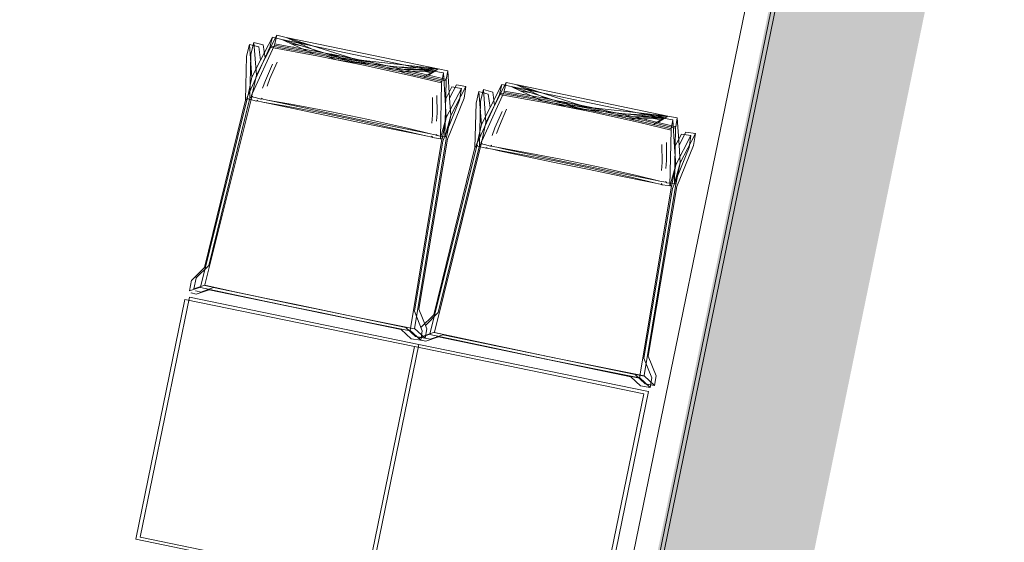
# Model space of a CAD drawing. Header units: millimetres. Extents: x 19047 to 276906, y -533553 to -451719.
# Tile 15 of 36: x 55230 to 57341, y -487146 to -486027. Entities that reach past the tile are written whole.
import ezdxf

# ---------------------------------------------------------------- set-up
doc = ezdxf.new("R2010")
doc.units = ezdxf.units.MM
doc.header["$MEASUREMENT"] = 0
doc.linetypes.add('Przerywana długa', pattern=[1300, 1000, -300])
for name, color, linetype, lineweight in [('0_Nr_pióra__92', 7, 'Continuous', 13), ('PZT - ogródek_Nr_pióra__101', 7, 'Continuous', 5), ('PZT - ogródek_Nr_pióra__161', 7, 'Continuous', 5), ('PZT_Nr_pióra__1', 7, 'Continuous', 13)]:
    doc.layers.add(name, color=color, linetype=linetype, lineweight=lineweight)

# ---------------------------------------------------------------- blocks, each defined once
blk = doc.blocks.new('Dach_1', base_point=(32.7866, -701.2606))
at = {"layer": '0_Nr_pióra__92', "linetype": 'Przerywana długa', "flags": 128}
blk.add_lwpolyline([(34.3901, -705.8786), (35.2354, -701.7636)], dxfattribs=at)

msp = doc.modelspace()

# ---------------------------------------------------------------- hatches: boundary and pattern name
at = {"layer": 'PZT_Nr_pióra__1', "linetype": 'Continuous'}
h = msp.add_hatch(color=256, dxfattribs=at)
h.paths.add_polyline_path([(57321.5, -483641), (70099.7, -486265.9), (68226.8, -495383), (55448.6, -492758.1)])
h.paths.add_polyline_path([(69721.9, -486514.9), (57570.6, -484018.8), (55842.6, -492430.7), (67993.9, -494926.8)], flags=0)
h = msp.add_hatch(color=256, dxfattribs=at)
h.paths.add_polyline_path([(57331.1, -483636.6), (70109.3, -486261.5), (68236.4, -495378.7), (55458.2, -492753.7)])
h.paths.add_polyline_path([(69731.4, -486510.6), (57580.2, -484014.4), (55852.2, -492426.3), (68003.5, -494922.5)], flags=0)

# ---------------------------------------------------------------- linework, layer by layer
at = {"layer": 'PZT - ogródek_Nr_pióra__101', "linetype": 'Continuous'}
for p, q in [((55593.8, -486607.7), (55598.5, -486584.7)), ((55603.3, -486603.3), (55608.1, -486580.3))]:
    msp.add_line(p, q, dxfattribs=at)
at = {"layer": 'PZT - ogródek_Nr_pióra__161', "linetype": 'Continuous'}
for p, q in [((55781.2, -486060), (55756.1, -486109.2)), ((55776.8, -486078.6), (55781.2, -486060)), ((55781.3, -486059.9), (55781.2, -486060)), ((55781.3, -486059.9), (55801.4, -486064.7)), ((55722.7, -486079.7), (55716.3, -486104.7)), ((55722.7, -486079.7), (55742.7, -486084.9)), ((55727.8, -486150.1), (55722.7, -486079.7)), ((55732.3, -486075.3), (55725.9, -486100.3)), ((55732.3, -486075.3), (55752.2, -486080.6)), ((55737.4, -486145.7), (55732.3, -486075.3)), ((55771.7, -486064.3), (55746.5, -486113.5)), ((55752.2, -486080.6), (55756.1, -486109.2)), ((55767.2, -486083), (55771.7, -486064.3)), ((55771.7, -486064.3), (55771.7, -486064.3)), ((55771.7, -486064.3), (55791.8, -486069.1)), ((55776.1, -486081.6), (55776.4, -486080.1)), ((55776.4, -486080.1), (55776.8, -486078.6)), ((55776.8, -486078.6), (55814.7, -486085.2)), ((55776.8, -486078.6), (55811, -486084.7)), ((55791.8, -486069.1), (56117.8, -486136.7)), ((55791.8, -486069.1), (55834.4, -486082.6)), ((55810.9, -486077.8), (55791.8, -486069.1)), ((55801.4, -486064.7), (56127.4, -486132.3)), ((55801.4, -486064.7), (55844, -486078.3)), ((55820.4, -486073.4), (55801.4, -486064.7)), ((55834.4, -486082.6), (55810.9, -486077.8)), ((55858.5, -486099.3), (55810.9, -486077.8)), ((55844, -486078.3), (55820.4, -486073.4)), ((55868.1, -486095), (55820.4, -486073.4)), ((55844, -486078.3), (55942, -486109.4)), ((55719.1, -486190), (55766.5, -486085.9)), ((55725.9, -486100.3), (55723.7, -486194.9)), ((55728.7, -486185.6), (55776.1, -486081.6)), ((55742.7, -486084.9), (55746.5, -486113.5)), ((55766.5, -486085.9), (55766.8, -486084.4)), ((55766.5, -486085.9), (55867, -486104)), ((55766.8, -486084.4), (55767.2, -486083)), ((55767.2, -486083), (55805.1, -486089.5)), ((55767.2, -486083), (55801.4, -486089.1)), ((55776.1, -486081.6), (55876.6, -486099.6)), ((55805.1, -486089.5), (55801.4, -486089.1)), ((55805.1, -486089.5), (55825.2, -486093.3)), ((55805.1, -486089.5), (55806.1, -486089.9)), ((55808, -486090.2), (55805.1, -486089.5)), ((55814.7, -486085.2), (55811, -486084.7)), ((55814.7, -486085.2), (55834.7, -486088.9)), ((55814.7, -486085.2), (55815.7, -486085.5)), ((55817.6, -486085.9), (55814.7, -486085.2)), ((55825.3, -486093.3), (55825.2, -486093.3)), ((55825.5, -486093.3), (55825.3, -486093.3)), ((55825.6, -486093.4), (55825.5, -486093.3)), ((55825.5, -486093.3), (55825.5, -486093.3)), ((55825.8, -486093.4), (55825.6, -486093.4)), ((55868.3, -486101.3), (55825.8, -486093.4)), ((55834.4, -486082.6), (55932.4, -486113.7)), ((55834.9, -486088.9), (55834.7, -486088.9)), ((55835.1, -486089), (55834.9, -486088.9)), ((55835.2, -486089), (55835.1, -486089)), ((55835.1, -486089), (55835.1, -486089)), ((55835.4, -486089), (55835.2, -486089)), ((55877.9, -486096.9), (55835.4, -486089)), ((55849.9, -486097.7), (55858.5, -486099.3)), ((55858.7, -486099.4), (55858.5, -486099.3)), ((55864.1, -486100.4), (55858.7, -486099.4)), ((55859.5, -486093.3), (55868.1, -486095)), ((55864.1, -486100.4), (55888, -486104.9)), ((55871.7, -486101.9), (55864.1, -486100.4)), ((55868.3, -486095), (55868.1, -486095)), ((55873.6, -486096.1), (55868.3, -486095)), ((55868.3, -486101.3), (55871.7, -486101.9)), ((55871.9, -486101.9), (55888, -486104.9)), ((55887, -486104.9), (55871.9, -486101.9)), ((55873.6, -486096.1), (55897.6, -486100.6)), ((55881.3, -486097.6), (55873.6, -486096.1)), ((55876.6, -486099.6), (55919, -486108.1)), ((55877.9, -486096.9), (55881.3, -486097.6)), ((55881.4, -486097.6), (55897.6, -486100.6)), ((55896.6, -486100.5), (55881.4, -486097.6)), ((55896.6, -486100.5), (55898.5, -486100.9)), ((55897.6, -486100.6), (55896.6, -486100.5)), ((55898.5, -486100.9), (55897.6, -486100.6)), ((55897.6, -486100.6), (55916.1, -486104.3)), ((55898.5, -486100.9), (55916.1, -486104.3)), ((55899.3, -486101.2), (55898.5, -486100.9)), ((55899.3, -486101.2), (55922.9, -486105.7)), ((55919, -486108.1), (55899.3, -486101.2)), ((55899.3, -486101.2), (55961, -486113.4)), ((55716.3, -486104.7), (55714.1, -486199.3)), ((55746.5, -486113.5), (55727.8, -486150.1)), ((55756.1, -486109.2), (55737.4, -486145.7)), ((55772.1, -486121.9), (55756.7, -486157.1)), ((55781.7, -486117.5), (55766.3, -486152.7)), ((55867, -486104), (55909.4, -486112.4)), ((55887, -486104.9), (55888.9, -486105.3)), ((55888, -486104.9), (55887, -486104.9)), ((55888.9, -486105.3), (55888, -486104.9)), ((55888, -486104.9), (55906.5, -486108.7)), ((55888.9, -486105.3), (55906.5, -486108.7)), ((55889.7, -486105.5), (55888.9, -486105.3)), ((55889.7, -486105.5), (55913.3, -486110)), ((55909.4, -486112.4), (55889.7, -486105.5)), ((55889.8, -486105.6), (55951.4, -486117.7)), ((55906.5, -486108.7), (55927.1, -486112.7)), ((55906.5, -486108.7), (55951.7, -486117.8)), ((55909.4, -486112.4), (55967.1, -486124)), ((55909.4, -486112.4), (55967, -486121.1)), ((55914.4, -486110.3), (55913.3, -486110)), ((55951.2, -486117.7), (55914.4, -486110.3)), ((55916.1, -486104.3), (55936.7, -486108.3)), ((55916.1, -486104.3), (55961.3, -486113.5)), ((55919, -486108.1), (55976.7, -486119.6)), ((55919, -486108.1), (55976.6, -486116.8)), ((55924, -486105.9), (55922.9, -486105.7)), ((55960.8, -486113.3), (55924, -486105.9)), ((55931, -486113.5), (55927.1, -486112.7)), ((55931, -486113.5), (55932.4, -486113.7)), ((55932.4, -486113.7), (55951.2, -486117.7)), ((55940.6, -486109.1), (55936.7, -486108.3)), ((55940.6, -486109.1), (55942, -486109.4)), ((55942, -486109.4), (55960.8, -486113.3)), ((55951.2, -486117.7), (55951.7, -486117.8)), ((55951.7, -486117.8), (55951.8, -486117.8)), ((55951.8, -486117.8), (55952.2, -486117.9)), ((56067.7, -486131), (55951.8, -486117.8)), ((55952.8, -486118.1), (55952.2, -486117.9)), ((55952.9, -486118.1), (55952.8, -486118.1)), ((55969.6, -486121.5), (55952.9, -486118.1)), ((55954.8, -486118.5), (55952.9, -486118.1)), ((55954.8, -486118.5), (55968.2, -486121.3)), ((55954.8, -486118.5), (55969.6, -486121.5)), ((55967, -486121.1), (55954.8, -486118.5)), ((55960.8, -486113.3), (55961.3, -486113.5)), ((55961.3, -486113.5), (55961.4, -486113.5)), ((55961.4, -486113.5), (55961.8, -486113.6)), ((56077.3, -486126.6), (55961.4, -486113.5)), ((55962.4, -486113.7), (55961.8, -486113.6)), ((55962.5, -486113.7), (55962.4, -486113.7)), ((55979.2, -486117.1), (55962.5, -486113.7)), ((55964.3, -486114.1), (55962.5, -486113.7)), ((55964.3, -486114.1), (55977.8, -486116.9)), ((55964.3, -486114.1), (55979.2, -486117.1)), ((55976.6, -486116.8), (55964.3, -486114.1)), ((55967, -486121.1), (55968.2, -486121.3)), ((55988.9, -486125.7), (55968.2, -486121.3)), ((55968.2, -486121.3), (55970.6, -486121.7)), ((55969.6, -486121.5), (55970.6, -486121.7)), ((55970.6, -486121.7), (55970.4, -486121.8)), ((55970.6, -486121.7), (55988.9, -486125.7)), ((55976.6, -486116.8), (55977.8, -486116.9)), ((55976.7, -486119.6), (56076.4, -486141.7)), ((55998.5, -486121.3), (55977.8, -486116.9)), ((55977.8, -486116.9), (55980.2, -486117.3)), ((55979.2, -486117.1), (55980.2, -486117.3)), ((55980.2, -486117.3), (55980, -486117.4)), ((55980.2, -486117.3), (55998.5, -486121.3)), ((55998.5, -486121.3), (55998.5, -486121.3)), ((55998.5, -486121.3), (56001.8, -486122)), ((56001.8, -486122), (56024.2, -486126.8)), ((56001.8, -486122), (56046.1, -486131.8)), ((55967.1, -486124), (56066.8, -486146)), ((55988.9, -486125.7), (55988.9, -486125.7)), ((55988.9, -486125.7), (55992.2, -486126.4)), ((55992.2, -486126.4), (56014.6, -486131.1)), ((55992.2, -486126.4), (56036.5, -486136.2)), ((56014.6, -486131.1), (56036.5, -486136.2)), ((56087.3, -486135), (56014.6, -486131.1)), ((56024.2, -486126.8), (56046.1, -486131.8)), ((56096.9, -486130.7), (56024.2, -486126.8)), ((56036.7, -486136.2), (56036.5, -486136.2)), ((56037.3, -486136.3), (56036.7, -486136.2)), ((56037.3, -486136.3), (56044.9, -486138)), ((56037.3, -486136.3), (56044.6, -486138)), ((56044.6, -486138), (56044.9, -486138)), ((56044.6, -486138), (56050.4, -486139.3)), ((56044.9, -486138), (56097, -486137.1)), ((56044.9, -486138), (56052.9, -486139.8)), ((56046.3, -486131.8), (56046.1, -486131.8)), ((56046.9, -486132), (56046.3, -486131.8)), ((56046.9, -486132), (56054.5, -486133.6)), ((56046.9, -486132), (56054.2, -486133.6)), ((56050.4, -486139.3), (56050.8, -486139.4)), ((56050.8, -486139.4), (56052.9, -486139.9)), ((56050.8, -486139.4), (56052.9, -486139.8)), ((56053.9, -486140.1), (56052.9, -486139.8)), ((56052.9, -486139.8), (56071, -486144.1)), ((56052.9, -486139.8), (56053.6, -486140.1)), ((56052.9, -486139.9), (56052.9, -486139.9)), ((56053.4, -486140), (56052.9, -486139.9)), ((56054, -486140.2), (56053.9, -486140.1)), ((56054, -486140.2), (56071, -486144.1)), ((56054.2, -486133.6), (56054.5, -486133.6)), ((56054.2, -486133.6), (56060, -486135)), ((56054.5, -486133.6), (56106.6, -486132.7)), ((56054.5, -486133.6), (56062.5, -486135.4)), ((56060, -486135), (56060.4, -486135)), ((56060.4, -486135), (56062.5, -486135.5)), ((56060.4, -486135), (56062.5, -486135.4)), ((56063.5, -486135.8), (56062.5, -486135.4)), ((56062.5, -486135.4), (56080.6, -486139.7)), ((56062.5, -486135.4), (56063.2, -486135.7)), ((56062.5, -486135.5), (56062.5, -486135.5)), ((56063, -486135.6), (56062.5, -486135.5)), ((56063.6, -486135.8), (56063.5, -486135.8)), ((56063.6, -486135.8), (56080.6, -486139.7)), ((56087.3, -486135), (56067.7, -486131)), ((56117.8, -486136.7), (56067.7, -486131)), ((56071.3, -486144.1), (56071, -486144.1)), ((56072, -486144.3), (56071.3, -486144.1)), ((56072.8, -486144.5), (56072, -486144.3)), ((56072.8, -486144.5), (56096.5, -486149.9)), ((56072.8, -486144.5), (56133, -486158.7)), ((56076.4, -486141.7), (56144, -486157.8)), ((56096.9, -486130.7), (56077.3, -486126.6)), ((56127.4, -486132.3), (56077.3, -486126.6)), ((56080.9, -486139.8), (56080.6, -486139.7)), ((56081.6, -486139.9), (56080.9, -486139.8)), ((56082.4, -486140.1), (56081.6, -486139.9)), ((56082.4, -486140.1), (56106.1, -486145.5)), ((56082.4, -486140.1), (56142.6, -486154.4)), ((56117.8, -486136.7), (56087.3, -486135)), ((56112.2, -486140.2), (56096.5, -486149.9)), ((56127.4, -486132.3), (56096.9, -486130.7)), ((56097, -486137.1), (56117.8, -486136.7)), ((56112.2, -486140.2), (56097, -486137.1)), ((56121.8, -486135.8), (56106.1, -486145.5)), ((56106.6, -486132.7), (56127.4, -486132.3)), ((56121.8, -486135.8), (56106.6, -486132.7)), ((56117.8, -486136.7), (56112.2, -486140.2)), ((56117.8, -486136.7), (56138.2, -486140.3)), ((56127.4, -486132.3), (56121.8, -486135.8)), ((56127.4, -486132.3), (56147.8, -486135.9)), ((56138.2, -486140.3), (56134.9, -486159.2)), ((56141.9, -486198.8), (56138.2, -486140.3)), ((56147.8, -486135.9), (56144.5, -486154.8)), ((56151.5, -486194.5), (56147.8, -486135.9)), ((55727.8, -486150.1), (55719.6, -486187.6)), ((55737.4, -486145.7), (55729.2, -486183.2)), ((55756.7, -486157.1), (55750.8, -486173.6)), ((55766.3, -486152.7), (55760.4, -486169.2)), ((56066.8, -486146), (56134.4, -486162.2)), ((56096.5, -486149.9), (56133, -486158.7)), ((56106.1, -486145.5), (56142.6, -486154.4)), ((56134.4, -486162.2), (56131.8, -486280.8)), ((56133, -486158.7), (56133.5, -486158.9)), ((56134.1, -486159), (56133.5, -486158.9)), ((56134.1, -486159), (56134.5, -486159.1)), ((56134.6, -486160.7), (56134.4, -486162.2)), ((56134.9, -486159.2), (56134.5, -486159.1)), ((56134.9, -486159.2), (56134.6, -486160.7)), ((56144, -486157.8), (56141.4, -486276.4)), ((56142.6, -486154.4), (56143.1, -486154.5)), ((56143.7, -486154.6), (56143.1, -486154.5)), ((56143.7, -486154.6), (56144.1, -486154.7)), ((56144.2, -486156.3), (56144, -486157.8)), ((56144.5, -486154.8), (56144.1, -486154.7)), ((56144.5, -486154.8), (56144.2, -486156.3)), ((56263.5, -486165.4), (56238.4, -486214.6)), ((56273.1, -486161), (56248, -486210.2)), ((56259.1, -486184), (56263.5, -486165.4)), ((56263.6, -486165.4), (56263.5, -486165.4)), ((56263.6, -486165.4), (56283.7, -486170.1)), ((56268.7, -486179.7), (56273.1, -486161)), ((56273.1, -486161), (56273.1, -486161)), ((56273.1, -486161), (56293.2, -486165.8)), ((55729.2, -486183.2), (55726.5, -486190.4)), ((55726.5, -486190.4), (55728.7, -486185.6)), ((55727.6, -486190.6), (55728.7, -486185.6)), ((56141.9, -486198.8), (56156.6, -486170.7)), ((56177, -486173.9), (56144.3, -486236.4)), ((56151.5, -486194.5), (56166.2, -486166.4)), ((56186.6, -486169.5), (56153.9, -486232)), ((56156.6, -486170.7), (56177, -486173.9)), ((56166.2, -486166.4), (56186.6, -486169.5)), ((56172.9, -486199.3), (56177, -486173.9)), ((56182.5, -486195), (56186.6, -486169.5)), ((56214.6, -486180.7), (56208.2, -486205.7)), ((56214.6, -486180.7), (56234.5, -486186)), ((56219.7, -486251.1), (56214.6, -486180.7)), ((56224.1, -486176.4), (56217.8, -486201.4)), ((56220.6, -486286.7), (56268, -486182.6)), ((56224.1, -486176.4), (56244.1, -486181.6)), ((56229.3, -486246.7), (56224.1, -486176.4)), ((56234.5, -486186), (56238.4, -486214.6)), ((56244.1, -486181.6), (56248, -486210.2)), ((56258.4, -486187), (56258.7, -486185.5)), ((56258.7, -486185.5), (56259.1, -486184)), ((56259.1, -486184), (56297, -486190.6)), ((56259.1, -486184), (56293.3, -486190.1)), ((56268, -486182.6), (56268.3, -486181.1)), ((56268, -486182.6), (56368.5, -486200.6)), ((56268.3, -486181.1), (56268.7, -486179.7)), ((56268.7, -486179.7), (56306.6, -486186.2)), ((56268.7, -486179.7), (56302.9, -486185.7)), ((56283.7, -486170.1), (56609.7, -486237.7)), ((56283.7, -486170.1), (56326.3, -486183.7)), ((56302.8, -486178.8), (56283.7, -486170.1)), ((56293.2, -486165.8), (56619.3, -486233.4)), ((56293.2, -486165.8), (56335.9, -486179.3)), ((56312.3, -486174.4), (56293.2, -486165.8)), ((56326.3, -486183.7), (56302.8, -486178.8)), ((56350.4, -486200.4), (56302.8, -486178.8)), ((56306.6, -486186.2), (56302.9, -486185.7)), ((56306.6, -486186.2), (56326.6, -486190)), ((56306.6, -486186.2), (56307.6, -486186.6)), ((56309.5, -486186.9), (56306.6, -486186.2)), ((56335.9, -486179.3), (56312.3, -486174.4)), ((56360, -486196), (56312.3, -486174.4)), ((56326.3, -486183.7), (56424.3, -486214.8)), ((56335.9, -486179.3), (56433.9, -486210.4)), ((55717.9, -486196.1), (55617.6, -486599.3)), ((55714.1, -486199.3), (55625.9, -486557.5)), ((55727.4, -486191.7), (55627.2, -486594.9)), ((55723.7, -486194.9), (55635.5, -486553.2)), ((55714.1, -486199.3), (55717.7, -486196.2)), ((55719.6, -486187.6), (55716.9, -486194.8)), ((55716.9, -486194.8), (55719.1, -486190)), ((55717.7, -486196.2), (55716.9, -486194.8)), ((55717.7, -486196.2), (55718, -486195)), ((55717.9, -486196.1), (55717.7, -486196.2)), ((55725, -486197.6), (55717.9, -486196.1)), ((55718, -486195), (55719.1, -486190)), ((55720, -486195.4), (55718, -486195)), ((55723.7, -486194.9), (55727.3, -486191.8)), ((55737.8, -486201), (55725, -486197.6)), ((55727.3, -486191.8), (55726.5, -486190.4)), ((55727.3, -486191.8), (55727.6, -486190.6)), ((55727.4, -486191.7), (55727.3, -486191.8)), ((55734.6, -486193.3), (55727.4, -486191.7)), ((55729.6, -486191.1), (55727.6, -486190.6)), ((55747.4, -486196.6), (55734.6, -486193.3)), ((55738, -486200.4), (55737.7, -486200.7)), ((55737.7, -486200.7), (55737.8, -486201)), ((55737.8, -486201), (55738, -486200.4)), ((55739.3, -486199.7), (55738, -486200.4)), ((55738, -486200.4), (55740.5, -486199.9)), ((55738, -486200.4), (55738.4, -486200.5)), ((55740.4, -486200), (55738.4, -486200.5)), ((55738.4, -486200.5), (55739.2, -486200.7)), ((55739.2, -486200.7), (55751.5, -486203.3)), ((55740.4, -486199), (55739.3, -486199.7)), ((55747.6, -486196), (55747.2, -486196.3)), ((55747.2, -486196.3), (55747.4, -486196.6)), ((55747.4, -486196.6), (55747.6, -486196)), ((55748.8, -486195.3), (55747.6, -486196)), ((55747.6, -486196), (55750.1, -486195.5)), ((55747.6, -486196), (55748, -486196.1)), ((55750, -486195.6), (55748, -486196.1)), ((55748, -486196.1), (55748.8, -486196.3)), ((55750, -486194.7), (55748.8, -486195.3)), ((55748.8, -486196.3), (55761.1, -486198.9)), ((55751.5, -486203.3), (55801.6, -486212)), ((55751.5, -486203.3), (55765.9, -486206.4)), ((55761.1, -486198.9), (55811.2, -486207.6)), ((55761.1, -486198.9), (55775.5, -486202)), ((55765.9, -486206.4), (55830, -486220)), ((55775.5, -486202), (55839.6, -486215.6)), ((55811.2, -486207.6), (55894.8, -486223.6)), ((56114.9, -486193.1), (56115, -486231.3)), ((56124.5, -486188.8), (56124.6, -486227)), ((56137.4, -486287), (56172.9, -486199.3)), ((56144.3, -486236.4), (56141.9, -486198.8)), ((56146.9, -486282.6), (56182.5, -486195)), ((56153.9, -486232), (56151.5, -486194.5)), ((56208.2, -486205.7), (56206, -486300.3)), ((56211, -486291), (56258.4, -486187)), ((56217.8, -486201.4), (56215.6, -486296)), ((56258.4, -486187), (56358.9, -486205)), ((56297, -486190.6), (56293.3, -486190.1)), ((56297, -486190.6), (56317, -486194.3)), ((56297, -486190.6), (56298, -486190.9)), ((56299.9, -486191.3), (56297, -486190.6)), ((56317.2, -486194.3), (56317, -486194.3)), ((56317.4, -486194.4), (56317.2, -486194.3)), ((56317.5, -486194.4), (56317.4, -486194.4)), ((56317.4, -486194.4), (56317.4, -486194.4)), ((56317.7, -486194.4), (56317.5, -486194.4)), ((56360.2, -486202.3), (56317.7, -486194.4)), ((56326.7, -486190), (56326.6, -486190)), ((56327, -486190), (56326.8, -486190)), ((56327.1, -486190), (56327, -486190)), ((56327, -486190), (56327, -486190)), ((56327.3, -486190.1), (56327.1, -486190)), ((56369.8, -486198), (56327.3, -486190.1)), ((56341.8, -486198.7), (56350.4, -486200.4)), ((56350.6, -486200.4), (56350.4, -486200.4)), ((56356, -486201.5), (56350.6, -486200.4)), ((56351.4, -486194.4), (56360, -486196)), ((56356, -486201.5), (56379.9, -486206)), ((56363.6, -486203), (56356, -486201.5)), ((56358.9, -486205), (56401.3, -486213.5)), ((56360.2, -486196.1), (56360, -486196)), ((56365.5, -486197.1), (56360.2, -486196.1)), ((56360.2, -486202.3), (56363.6, -486203)), ((56363.8, -486203), (56379.9, -486206)), ((56378.9, -486205.9), (56363.8, -486203)), ((56365.5, -486197.1), (56389.5, -486201.6)), ((56373.2, -486198.6), (56365.5, -486197.1)), ((56368.5, -486200.6), (56410.9, -486209.1)), ((56369.8, -486198), (56373.2, -486198.6)), ((56373.3, -486198.6), (56389.5, -486201.6)), ((56388.5, -486201.6), (56373.3, -486198.6)), ((56378.9, -486205.9), (56380.8, -486206.3)), ((56379.9, -486206), (56378.9, -486205.9)), ((56380.8, -486206.3), (56379.9, -486206)), ((56379.9, -486206), (56398.4, -486209.7)), ((56380.8, -486206.3), (56398.4, -486209.7)), ((56381.6, -486206.6), (56380.8, -486206.3)), ((56381.6, -486206.6), (56405.2, -486211.1)), ((56401.3, -486213.5), (56381.6, -486206.6)), ((56381.6, -486206.6), (56443.3, -486218.8)), ((56388.5, -486201.6), (56390.4, -486201.9)), ((56389.5, -486201.6), (56388.5, -486201.6)), ((56390.4, -486201.9), (56389.5, -486201.6)), ((56389.5, -486201.6), (56408, -486205.4)), ((56390.4, -486201.9), (56408, -486205.4)), ((56391.2, -486202.2), (56390.4, -486201.9)), ((56391.2, -486202.2), (56414.7, -486206.7)), ((56410.9, -486209.1), (56391.2, -486202.2)), ((56391.2, -486202.2), (56452.8, -486214.4)), ((56408, -486205.4), (56428.6, -486209.4)), ((56408, -486205.4), (56453.2, -486214.5)), ((56415.9, -486207), (56414.7, -486206.7)), ((56452.7, -486214.4), (56415.9, -486207)), ((55801.6, -486212), (55885.2, -486227.9)), ((55830, -486220), (55894.2, -486233.4)), ((55839.6, -486215.6), (55903.8, -486229.1)), ((55885.2, -486227.9), (55968.5, -486245.2)), ((55894.8, -486223.6), (55978.1, -486240.8)), ((56123.3, -486244), (56124.6, -486227)), ((56238.4, -486214.6), (56219.7, -486251.1)), ((56248, -486210.2), (56229.3, -486246.7)), ((56264, -486223), (56248.6, -486258.1)), ((56273.6, -486218.6), (56258.2, -486253.8)), ((56398.4, -486209.7), (56419, -486213.8)), ((56398.4, -486209.7), (56443.6, -486218.9)), ((56401.3, -486213.5), (56459, -486225)), ((56401.3, -486213.5), (56458.9, -486222.2)), ((56406.3, -486211.3), (56405.2, -486211.1)), ((56443.1, -486218.8), (56406.3, -486211.3)), ((56410.9, -486209.1), (56468.6, -486220.7)), ((56410.9, -486209.1), (56468.5, -486217.8)), ((56422.9, -486214.5), (56419, -486213.8)), ((56422.9, -486214.5), (56424.3, -486214.8)), ((56424.3, -486214.8), (56443.1, -486218.8)), ((56432.5, -486210.1), (56428.6, -486209.4)), ((56432.5, -486210.1), (56433.9, -486210.4)), ((56433.9, -486210.4), (56452.7, -486214.4)), ((56443.1, -486218.8), (56443.6, -486218.9)), ((56443.6, -486218.9), (56443.7, -486218.9)), ((56443.7, -486218.9), (56444.1, -486219)), ((56559.6, -486232), (56443.7, -486218.9)), ((56444.7, -486219.1), (56444.1, -486219)), ((56444.8, -486219.1), (56444.7, -486219.1)), ((56461.5, -486222.5), (56444.8, -486219.1)), ((56446.6, -486219.5), (56444.8, -486219.1)), ((56446.6, -486219.5), (56460.1, -486222.4)), ((56446.6, -486219.5), (56461.5, -486222.5)), ((56458.9, -486222.2), (56446.6, -486219.5)), ((56452.7, -486214.4), (56453.2, -486214.5)), ((56453.2, -486214.5), (56453.2, -486214.5)), ((56453.2, -486214.5), (56453.7, -486214.6)), ((56569.2, -486227.7), (56453.2, -486214.5)), ((56454.3, -486214.7), (56453.7, -486214.6)), ((56454.4, -486214.7), (56454.3, -486214.7)), ((56471.1, -486218.1), (56454.4, -486214.7)), ((56456.2, -486215.1), (56454.4, -486214.7)), ((56456.2, -486215.1), (56469.7, -486218)), ((56456.2, -486215.1), (56471.1, -486218.1)), ((56468.5, -486217.8), (56456.2, -486215.1)), ((56458.9, -486222.2), (56460.1, -486222.4)), ((56459, -486225), (56558.7, -486247.1)), ((56480.8, -486226.7), (56460.1, -486222.4)), ((56460.1, -486222.4), (56462.5, -486222.7)), ((56461.5, -486222.5), (56462.5, -486222.7)), ((56462.5, -486222.7), (56462.3, -486222.8)), ((56462.5, -486222.7), (56480.8, -486226.7)), ((56468.5, -486217.8), (56469.7, -486218)), ((56468.6, -486220.7), (56568.3, -486242.7)), ((56490.4, -486222.4), (56469.7, -486218)), ((56469.7, -486218), (56472.1, -486218.3)), ((56471.1, -486218.1), (56472.1, -486218.3)), ((56472.1, -486218.3), (56471.9, -486218.5)), ((56472.1, -486218.3), (56490.4, -486222.4)), ((56480.8, -486226.7), (56480.8, -486226.7)), ((56480.8, -486226.7), (56484.1, -486227.4)), ((56484.1, -486227.4), (56506.5, -486232.2)), ((56484.1, -486227.4), (56528.4, -486237.2)), ((56490.4, -486222.4), (56490.4, -486222.4)), ((56490.4, -486222.4), (56493.7, -486223.1)), ((56493.7, -486223.1), (56516.1, -486227.8)), ((56493.7, -486223.1), (56538, -486232.8)), ((56516.1, -486227.8), (56538, -486232.8)), ((56588.7, -486231.7), (56516.1, -486227.8)), ((56588.7, -486231.7), (56569.2, -486227.7)), ((56619.3, -486233.4), (56569.2, -486227.7)), ((55894.2, -486233.4), (55958.5, -486246.7)), ((55903.8, -486229.1), (55968.1, -486242.4)), ((55958.5, -486246.7), (56022.8, -486259.9)), ((55968.1, -486242.4), (56032.4, -486255.6)), ((55968.5, -486245.2), (56051.5, -486263.8)), ((55978.1, -486240.8), (56061.1, -486259.4)), ((56113.7, -486248.4), (56115, -486231.3)), ((56132.3, -486280.4), (56144.3, -486236.4)), ((56135.3, -486282.7), (56144.3, -486236.4)), ((56141.9, -486276), (56153.9, -486232)), ((56144.9, -486278.4), (56153.9, -486232)), ((56229.3, -486246.7), (56221.1, -486284.3)), ((56506.5, -486232.2), (56528.4, -486237.2)), ((56579.2, -486236.1), (56506.5, -486232.2)), ((56528.6, -486237.2), (56528.4, -486237.2)), ((56529.2, -486237.4), (56528.6, -486237.2)), ((56529.2, -486237.4), (56536.8, -486239)), ((56529.2, -486237.4), (56536.5, -486239)), ((56536.5, -486239), (56536.8, -486239)), ((56536.5, -486239), (56542.3, -486240.4)), ((56536.8, -486239), (56588.9, -486238.1)), ((56536.8, -486239), (56544.8, -486240.8)), ((56538.2, -486232.9), (56538, -486232.8)), ((56538.7, -486233), (56538.2, -486232.9)), ((56538.7, -486233), (56546.4, -486234.7)), ((56538.7, -486233), (56546.1, -486234.7)), ((56542.3, -486240.4), (56542.7, -486240.4)), ((56542.7, -486240.4), (56544.8, -486240.9)), ((56542.7, -486240.4), (56544.8, -486240.8)), ((56545.8, -486241.2), (56544.8, -486240.8)), ((56544.8, -486240.8), (56562.9, -486245.1)), ((56544.8, -486240.8), (56545.5, -486241.1)), ((56544.8, -486240.9), (56544.8, -486240.9)), ((56545.3, -486241.1), (56544.8, -486240.9)), ((56545.9, -486241.2), (56545.8, -486241.2)), ((56545.9, -486241.2), (56562.9, -486245.1)), ((56546.1, -486234.7), (56546.4, -486234.7)), ((56546.1, -486234.7), (56551.9, -486236)), ((56546.4, -486234.7), (56598.5, -486233.7)), ((56546.4, -486234.7), (56554.4, -486236.4)), ((56551.9, -486236), (56552.3, -486236.1)), ((56552.3, -486236.1), (56554.3, -486236.6)), ((56552.3, -486236.1), (56554.4, -486236.4)), ((56554.4, -486236.6), (56554.3, -486236.6)), ((56555.4, -486236.8), (56554.4, -486236.4)), ((56554.4, -486236.4), (56572.5, -486240.7)), ((56554.4, -486236.4), (56555.1, -486236.7)), ((56554.9, -486236.7), (56554.4, -486236.6)), ((56555.4, -486236.8), (56555.4, -486236.8)), ((56555.4, -486236.8), (56572.5, -486240.7)), ((56558.7, -486247.1), (56626.3, -486263.2)), ((56579.2, -486236.1), (56559.6, -486232)), ((56609.7, -486237.7), (56559.6, -486232)), ((56563.2, -486245.2), (56562.9, -486245.1)), ((56563.9, -486245.3), (56563.2, -486245.2)), ((56564.7, -486245.5), (56563.9, -486245.3)), ((56564.7, -486245.5), (56588.4, -486250.9)), ((56564.7, -486245.5), (56624.9, -486259.8)), ((56568.3, -486242.7), (56635.8, -486258.8)), ((56572.8, -486240.8), (56572.5, -486240.7)), ((56573.5, -486241), (56572.8, -486240.8)), ((56574.3, -486241.1), (56573.5, -486241)), ((56574.3, -486241.1), (56598, -486246.6)), ((56574.3, -486241.1), (56634.5, -486255.4)), ((56609.7, -486237.7), (56579.2, -486236.1)), ((56604.1, -486241.2), (56588.4, -486250.9)), ((56619.3, -486233.4), (56588.7, -486231.7)), ((56588.9, -486238.1), (56609.7, -486237.7)), ((56604.1, -486241.2), (56588.9, -486238.1)), ((56613.6, -486236.9), (56598, -486246.6)), ((56598, -486246.6), (56634.5, -486255.4)), ((56598.5, -486233.7), (56619.3, -486233.4)), ((56613.6, -486236.9), (56598.5, -486233.7)), ((56609.7, -486237.7), (56604.1, -486241.2)), ((56609.7, -486237.7), (56630.1, -486241.3)), ((56619.3, -486233.4), (56613.6, -486236.9)), ((56619.3, -486233.4), (56639.7, -486237)), ((56630.1, -486241.3), (56626.8, -486260.2)), ((56633.8, -486299.9), (56630.1, -486241.3)), ((56639.7, -486237), (56636.4, -486255.9)), ((56643.4, -486295.5), (56639.7, -486237)), ((56022.8, -486259.9), (56087.1, -486272.9)), ((56032.4, -486255.6), (56096.6, -486268.6)), ((56051.5, -486263.8), (56101, -486275.7)), ((56061.1, -486259.4), (56110.6, -486271.4)), ((56096.6, -486268.6), (56110.6, -486271.4)), ((56219.7, -486251.1), (56211.5, -486288.6)), ((56248.6, -486258.1), (56242.7, -486274.7)), ((56258.2, -486253.8), (56252.2, -486270.3)), ((56588.4, -486250.9), (56624.9, -486259.8)), ((56626.3, -486263.2), (56623.7, -486381.8)), ((56624.9, -486259.8), (56625.4, -486259.9)), ((56626, -486260), (56625.4, -486259.9)), ((56626, -486260), (56626.4, -486260.1)), ((56626.5, -486261.7), (56626.3, -486263.2)), ((56626.8, -486260.2), (56626.4, -486260.1)), ((56626.8, -486260.2), (56626.5, -486261.7)), ((56635.8, -486258.8), (56633.3, -486377.5)), ((56634.5, -486255.4), (56635, -486255.5)), ((56635.6, -486255.7), (56635, -486255.5)), ((56635.6, -486255.7), (56635.9, -486255.8)), ((56636.1, -486257.4), (56635.8, -486258.8)), ((56636.4, -486255.9), (56635.9, -486255.8)), ((56636.4, -486255.9), (56636.1, -486257.4)), ((56643.4, -486295.5), (56658.1, -486267.4)), ((56678.5, -486270.5), (56645.8, -486333.1)), ((56658.1, -486267.4), (56678.5, -486270.5)), ((56674.4, -486296), (56678.5, -486270.5)), ((56135.2, -486282.6), (56066.9, -486692.4)), ((56076, -486650.8), (56137.4, -486287)), ((56144.8, -486278.2), (56076.5, -486688.1)), ((56085.5, -486646.5), (56146.9, -486282.6)), ((56087.1, -486272.9), (56101, -486275.7)), ((56101, -486275.7), (56113.9, -486278.3)), ((56110.6, -486271.4), (56123.5, -486274)), ((56113.9, -486278.3), (56112.5, -486277.1)), ((56113, -486276.3), (56114, -486277.4)), ((56113.9, -486278.3), (56115, -486278.6)), ((56114, -486277.4), (56115, -486278.6)), ((56115, -486278.9), (56114.9, -486279.2)), ((56128, -486281.2), (56114.9, -486279.2)), ((56115.2, -486278.9), (56115, -486278.6)), ((56115, -486278.6), (56115, -486278.9)), ((56123.5, -486274), (56122.1, -486272.7)), ((56122.6, -486271.9), (56123.6, -486273)), ((56123.5, -486274), (56124.6, -486274.2)), ((56123.6, -486273), (56124.6, -486274.2)), ((56124.6, -486274.5), (56124.5, -486274.8)), ((56137.6, -486276.8), (56124.5, -486274.8)), ((56124.8, -486274.6), (56124.6, -486274.2)), ((56124.6, -486274.2), (56124.6, -486274.5)), ((56135.1, -486282.6), (56128, -486281.2)), ((56132.3, -486280.4), (56135.1, -486282.6)), ((56135.2, -486282.6), (56135.1, -486282.6)), ((56135.3, -486282.7), (56135.2, -486282.6)), ((56144.6, -486278.2), (56137.6, -486276.8)), ((56141.9, -486276), (56144.6, -486278.2)), ((56144.8, -486278.2), (56144.6, -486278.2)), ((56144.9, -486278.4), (56144.8, -486278.2)), ((56211.5, -486288.6), (56208.8, -486295.8)), ((56208.8, -486295.8), (56211, -486291)), ((56209.9, -486296.1), (56211, -486291)), ((56221.1, -486284.3), (56218.4, -486291.5)), ((56218.4, -486291.5), (56220.6, -486286.7)), ((56219.2, -486292.9), (56218.4, -486291.5)), ((56219.2, -486292.9), (56219.5, -486291.7)), ((56219.5, -486291.7), (56220.6, -486286.7)), ((56221.5, -486292.1), (56219.5, -486291.7)), ((56616.4, -486289.8), (56616.5, -486328)), ((56633.8, -486299.9), (56648.5, -486271.8)), ((56668.9, -486274.9), (56636.2, -486337.4)), ((56648.5, -486271.8), (56668.9, -486274.9)), ((56664.8, -486300.4), (56668.9, -486274.9)), ((56209.7, -486297.1), (56109.5, -486700.3)), ((56206, -486300.3), (56117.8, -486658.6)), ((56219.3, -486292.8), (56119.1, -486696)), ((56215.6, -486296), (56127.3, -486654.2)), ((56206, -486300.3), (56209.6, -486297.2)), ((56209.6, -486297.2), (56208.8, -486295.8)), ((56209.6, -486297.2), (56209.9, -486296.1)), ((56209.7, -486297.1), (56209.6, -486297.2)), ((56216.9, -486298.7), (56209.7, -486297.1)), ((56211.9, -486296.5), (56209.9, -486296.1)), ((56215.6, -486296), (56219.2, -486292.9)), ((56229.7, -486302), (56216.9, -486298.7)), ((56219.3, -486292.8), (56219.2, -486292.9)), ((56226.5, -486294.3), (56219.3, -486292.8)), ((56239.3, -486297.7), (56226.5, -486294.3)), ((56229.9, -486301.4), (56229.5, -486301.7)), ((56229.5, -486301.7), (56229.7, -486302)), ((56229.7, -486302), (56229.9, -486301.4)), ((56231.1, -486300.7), (56229.9, -486301.4)), ((56229.9, -486301.4), (56232.4, -486301)), ((56229.9, -486301.4), (56230.3, -486301.5)), ((56232.3, -486301), (56230.3, -486301.5)), ((56230.3, -486301.5), (56231.1, -486301.7)), ((56232.3, -486300.1), (56231.1, -486300.7)), ((56231.1, -486301.7), (56243.4, -486304.3)), ((56239.4, -486297.1), (56239.1, -486297.4)), ((56239.1, -486297.4), (56239.3, -486297.7)), ((56239.3, -486297.7), (56239.4, -486297.1)), ((56240.7, -486296.4), (56239.4, -486297.1)), ((56239.4, -486297.1), (56242, -486296.6)), ((56239.4, -486297.1), (56239.9, -486297.2)), ((56241.9, -486296.7), (56239.9, -486297.2)), ((56239.9, -486297.2), (56240.7, -486297.3)), ((56241.9, -486295.7), (56240.7, -486296.4)), ((56240.7, -486297.3), (56253, -486300)), ((56243.4, -486304.3), (56293.5, -486313.1)), ((56243.4, -486304.3), (56257.8, -486307.4)), ((56253, -486300), (56303.1, -486308.7)), ((56253, -486300), (56267.3, -486303)), ((56257.8, -486307.4), (56321.9, -486321)), ((56267.3, -486303), (56331.5, -486316.6)), ((56293.5, -486313.1), (56377.1, -486329)), ((56303.1, -486308.7), (56386.7, -486324.6)), ((56606.8, -486294.2), (56606.9, -486332.4)), ((56629.3, -486388), (56664.8, -486300.4)), ((56636.2, -486337.4), (56633.8, -486299.9)), ((56638.8, -486383.7), (56674.4, -486296)), ((56645.8, -486333.1), (56643.4, -486295.5)), ((56321.9, -486321), (56386.1, -486334.5)), ((56331.5, -486316.6), (56395.7, -486330.1)), ((56377.1, -486329), (56460.4, -486346.2)), ((56386.7, -486324.6), (56470, -486341.9)), ((56395.7, -486330.1), (56460, -486343.4)), ((56605.6, -486349.4), (56606.9, -486332.4)), ((56615.2, -486345.1), (56616.5, -486328)), ((56633.8, -486377.1), (56645.8, -486333.1)), ((56636.7, -486379.4), (56645.8, -486333.1)), ((56386.1, -486334.5), (56450.4, -486347.8)), ((56450.4, -486347.8), (56514.7, -486361)), ((56460, -486343.4), (56524.3, -486356.6)), ((56460.4, -486346.2), (56543.4, -486364.8)), ((56470, -486341.9), (56553, -486360.5)), ((56624.2, -486381.4), (56636.2, -486337.4)), ((56627.2, -486383.8), (56636.2, -486337.4)), ((56514.7, -486361), (56578.9, -486374)), ((56524.3, -486356.6), (56588.5, -486369.6)), ((56543.4, -486364.8), (56592.9, -486376.8)), ((56553, -486360.5), (56602.5, -486372.4)), ((56578.9, -486374), (56592.9, -486376.8)), ((56588.5, -486369.6), (56602.5, -486372.4)), ((56602.5, -486372.4), (56615.4, -486375)), ((56615.4, -486375), (56614, -486373.8)), ((56614.5, -486373), (56615.4, -486374)), ((56615.4, -486374), (56616.5, -486375.2)), ((56615.4, -486375), (56616.5, -486375.2)), ((56616.5, -486375.6), (56616.4, -486375.8)), ((56629.5, -486377.8), (56616.4, -486375.8)), ((56616.7, -486375.6), (56616.5, -486375.2)), ((56616.5, -486375.2), (56616.5, -486375.6)), ((56627.1, -486383.6), (56558.8, -486793.5)), ((56567.8, -486751.9), (56629.3, -486388)), ((56636.7, -486379.3), (56568.4, -486789.1)), ((56577.4, -486747.5), (56638.8, -486383.7)), ((56592.9, -486376.8), (56605.8, -486379.4)), ((56605.8, -486379.4), (56604.4, -486378.2)), ((56604.9, -486377.4), (56605.9, -486378.4)), ((56605.8, -486379.4), (56606.9, -486379.6)), ((56605.9, -486378.4), (56606.9, -486379.6)), ((56606.9, -486379.9), (56606.8, -486380.2)), ((56619.9, -486382.2), (56606.8, -486380.2)), ((56607.1, -486380), (56606.9, -486379.6)), ((56606.9, -486379.6), (56606.9, -486379.9)), ((56626.9, -486383.6), (56619.9, -486382.2)), ((56624.2, -486381.4), (56626.9, -486383.6)), ((56627.1, -486383.6), (56626.9, -486383.6)), ((56627.2, -486383.8), (56627.1, -486383.6)), ((56636.5, -486379.2), (56629.5, -486377.8)), ((56633.8, -486377.1), (56636.5, -486379.2)), ((56636.7, -486379.3), (56636.5, -486379.2)), ((56636.7, -486379.4), (56636.7, -486379.3)), ((55625.9, -486557.5), (55598.2, -486585)), ((55635.5, -486553.2), (55607.8, -486580.6)), ((55617.4, -486599.4), (55593.8, -486607.7)), ((55627, -486595), (55603.3, -486603.3)), ((55607.3, -486607.9), (55607.4, -486607.5)), ((55607.4, -486607.5), (55618.1, -486610.2)), ((55635.9, -486605), (55608.6, -486614.5)), ((55617.3, -486600.2), (55617.4, -486599.4)), ((55617.5, -486600), (55617.3, -486600.2)), ((55681.3, -486613.9), (55617.3, -486600.2)), ((55617.5, -486600), (55617.6, -486599.3)), ((55681.5, -486613.7), (55617.5, -486600)), ((55645.5, -486600.6), (55618.1, -486610.2)), ((55626.9, -486595.8), (55627, -486595)), ((55627.1, -486595.6), (55626.9, -486595.8)), ((55690.9, -486609.5), (55626.9, -486595.8)), ((55627.1, -486595.6), (55627.2, -486594.9)), ((55691, -486609.3), (55627.1, -486595.6)), ((56047.9, -486690.4), (55635.9, -486605)), ((56057.5, -486686), (55645.5, -486600.6)), ((55478.8, -487139.4), (55584.3, -486625.7)), ((55488.4, -487135.1), (55593.9, -486621.3)), ((56076.2, -486726.8), (55584.3, -486625.7)), ((56085.8, -486722.4), (55593.9, -486621.3)), ((55597.7, -486612.3), (55597.8, -486611.8)), ((55597.8, -486611.8), (55608.6, -486614.5)), ((55745.5, -486627.5), (55681.3, -486613.9)), ((55745.6, -486627.3), (55681.5, -486613.7)), ((55755.1, -486623.1), (55690.9, -486609.5)), ((55755.2, -486622.9), (55691, -486609.3)), ((55809.7, -486640.9), (55745.5, -486627.5)), ((55809.8, -486640.7), (55745.6, -486627.3)), ((55819.3, -486636.6), (55755.1, -486623.1)), ((55819.4, -486636.3), (55755.2, -486622.9)), ((55874.1, -486654.3), (55809.7, -486640.9)), ((55874.1, -486654), (55809.8, -486640.7)), ((55883.7, -486649.9), (55819.3, -486636.6)), ((55883.7, -486649.7), (55819.4, -486636.3)), ((55948, -486662.8), (55883.7, -486649.7)), ((55948, -486663.1), (55883.7, -486649.9)), ((56092.9, -486693), (56076, -486650.8)), ((56102.5, -486688.6), (56085.5, -486646.5)), ((55938.4, -486667.2), (55874.1, -486654)), ((55938.4, -486667.5), (55874.1, -486654.3)), ((56002.6, -486680.2), (55938.4, -486667.2)), ((56002.7, -486680.5), (55938.4, -486667.5)), ((56012.2, -486675.9), (55948, -486662.8)), ((56012.3, -486676.1), (55948, -486663.1)), ((56117.8, -486658.6), (56090.1, -486686)), ((56127.3, -486654.2), (56099.7, -486681.6)), ((56066.8, -486693.1), (56002.6, -486680.2)), ((56066.9, -486693.3), (56002.7, -486680.5)), ((56076.4, -486688.7), (56012.2, -486675.9)), ((56076.5, -486689), (56012.3, -486676.1)), ((56069.2, -486710), (56047.9, -486690.4)), ((56078.8, -486705.6), (56057.5, -486686)), ((56066.9, -486692.4), (56066.8, -486693.1)), ((56066.8, -486693.1), (56066.9, -486693.3)), ((56067.1, -486692.6), (56066.9, -486693.3)), ((56089.6, -486713.3), (56067.1, -486692.6)), ((56076.5, -486688.1), (56076.4, -486688.7)), ((56076.4, -486688.7), (56076.5, -486689)), ((56076.7, -486688.2), (56076.5, -486689)), ((56099.2, -486709), (56076.7, -486688.2)), ((56089.6, -486713.3), (56092.9, -486693)), ((56099.2, -486709), (56102.5, -486688.6)), ((56069.2, -486710), (56089.6, -486713.3)), ((56078.8, -486705.6), (56099.2, -486709)), ((56109.3, -486700.4), (56085.6, -486708.7)), ((56089.6, -486713.3), (56089.7, -486712.9)), ((56089.7, -486712.9), (56100.4, -486715.6)), ((56118.9, -486696), (56095.2, -486704.3)), ((56099.2, -486708.5), (56110, -486711.2)), ((56099.2, -486709), (56099.2, -486708.5)), ((56127.8, -486706), (56100.4, -486715.6)), ((56109.2, -486701.2), (56109.3, -486700.4)), ((56109.4, -486701), (56109.2, -486701.2)), ((56173.2, -486714.9), (56109.2, -486701.2)), ((56109.4, -486701), (56109.5, -486700.3)), ((56173.4, -486714.7), (56109.4, -486701)), ((56137.3, -486701.6), (56110, -486711.2)), ((56118.8, -486696.8), (56118.9, -486696)), ((56119, -486696.6), (56118.8, -486696.8)), ((56182.8, -486710.6), (56118.8, -486696.8)), ((56119, -486696.6), (56119.1, -486696)), ((56182.9, -486710.3), (56119, -486696.6)), ((56539.8, -486791.4), (56127.8, -486706)), ((56549.4, -486787), (56137.3, -486701.6)), ((56246.9, -486724.2), (56182.8, -486710.6)), ((56247.1, -486723.9), (56182.9, -486710.3)), ((55970.7, -487240.5), (56076.2, -486726.8)), ((55970.7, -487240.5), (56076.2, -486726.8)), ((55980.2, -487236.1), (56085.8, -486722.4)), ((55980.2, -487236.1), (56085.8, -486722.4)), ((56568.1, -486827.8), (56076.2, -486726.8)), ((56577.7, -486823.4), (56085.8, -486722.4)), ((56237.4, -486728.5), (56173.2, -486714.9)), ((56237.5, -486728.3), (56173.4, -486714.7)), ((56301.6, -486742), (56237.4, -486728.5)), ((56301.7, -486741.8), (56237.5, -486728.3)), ((56311.2, -486737.6), (56246.9, -486724.2)), ((56311.3, -486737.4), (56247.1, -486723.9)), ((56366, -486755.3), (56301.6, -486742)), ((56366, -486755.1), (56301.7, -486741.8)), ((56375.6, -486751), (56311.2, -486737.6)), ((56375.6, -486750.7), (56311.3, -486737.4)), ((56430.3, -486768.3), (56366, -486755.1)), ((56430.3, -486768.5), (56366, -486755.3)), ((56439.9, -486763.9), (56375.6, -486750.7)), ((56439.9, -486764.1), (56375.6, -486751)), ((56584.8, -486794), (56567.8, -486751.9)), ((56594.4, -486789.7), (56577.4, -486747.5)), ((56494.5, -486781.3), (56430.3, -486768.3)), ((56494.6, -486781.5), (56430.3, -486768.5)), ((56504.1, -486776.9), (56439.9, -486763.9)), ((56504.2, -486777.2), (56439.9, -486764.1)), ((56568.3, -486789.8), (56504.1, -486776.9)), ((56568.4, -486790), (56504.2, -486777.2)), ((56558.7, -486794.1), (56494.5, -486781.3)), ((56558.8, -486794.4), (56494.6, -486781.5)), ((56561.1, -486811), (56539.8, -486791.4)), ((56570.7, -486806.7), (56549.4, -486787)), ((56558.8, -486793.5), (56558.7, -486794.1)), ((56558.7, -486794.1), (56558.8, -486794.4)), ((56559, -486793.6), (56558.8, -486794.4)), ((56581.5, -486814.4), (56559, -486793.6)), ((56568.4, -486789.1), (56568.3, -486789.8)), ((56568.3, -486789.8), (56568.4, -486790)), ((56568.5, -486789.2), (56568.4, -486790)), ((56591.1, -486810), (56568.5, -486789.2)), ((56581.5, -486814.4), (56584.8, -486794)), ((56591.1, -486810), (56594.4, -486789.7)), ((56561.1, -486811), (56581.5, -486814.4)), ((56570.7, -486806.7), (56591.1, -486810)), ((56462.5, -487341.5), (56568.1, -486827.8)), ((56472.1, -487337.2), (56577.7, -486823.4)), ((55488.4, -487135.1), (55980.2, -487236.1)), ((55478.8, -487139.4), (55970.7, -487240.5))]:
    msp.add_line(p, q, dxfattribs=at)
at = {"layer": 'PZT - ogródek_Nr_pióra__161', "linetype": 'Continuous', "flags": 128}
for points in [[(54318.5, -483350.8), (57262, -483955.4), (56316.1, -488560.2), (53372.6, -487955.5)], [(54328.1, -483346.4), (57271.6, -483951.1), (56325.7, -488555.8), (53382.1, -487951.1)]]:
    msp.add_lwpolyline(points, close=True, dxfattribs=at)

# ---------------------------------------------------------------- block references
at = {"linetype": 'Continuous', "xscale": 1000, "yscale": 1000, "zscale": 1000}
msp.add_blockref('Dach_1', (54759.3, -483441.3), dxfattribs=at)

doc.saveas('drawing.dxf')
